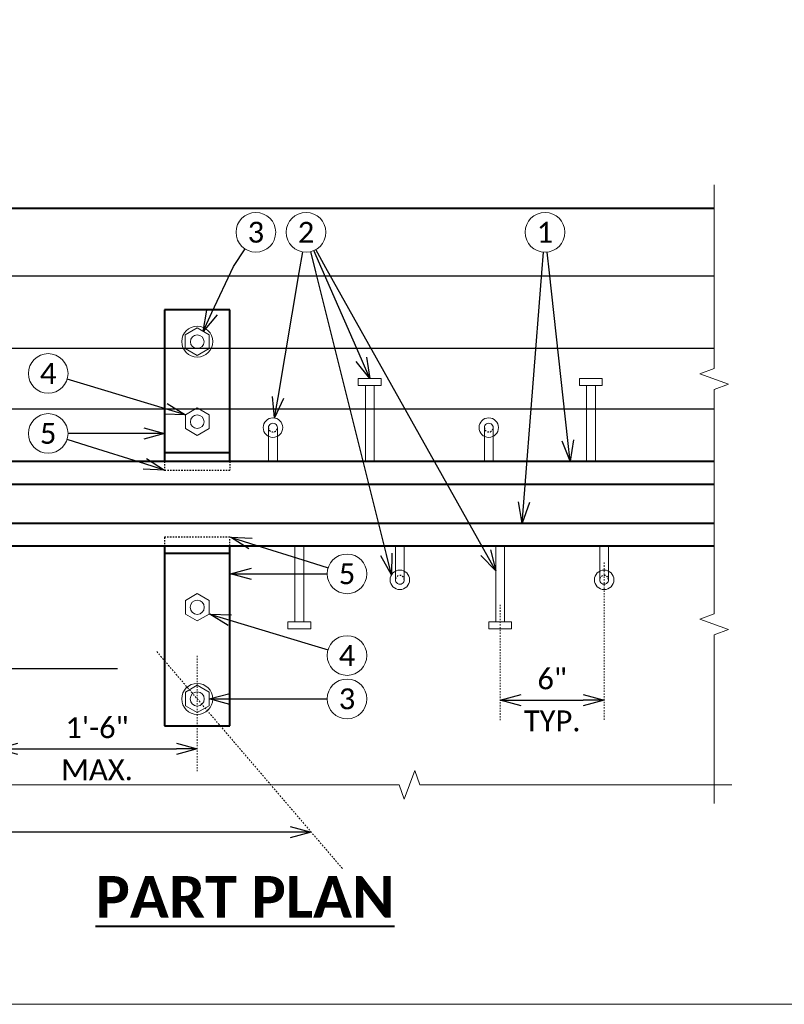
# Model space of a CAD drawing. Header units: metres. Extents: x -113 to 509, y -50 to 519.
# Tile 105 of 238: x 35 to 90, y -50 to 21. Entities that reach past the tile are written whole.
import ezdxf
from ezdxf import colors
from ezdxf.entities.mleader import LeaderData, LeaderLine
from ezdxf.enums import TextEntityAlignment as Align
from ezdxf.math import Vec2, Vec3

# ---------------------------------------------------------------- set-up
doc = ezdxf.new("R2010")
doc.units = ezdxf.units.M
doc.header["$MEASUREMENT"] = 0
doc.linetypes.add('Wisdot2', pattern=[0.125, 0.0625, -0.0625])
doc.linetypes.add('Wisdot4', pattern=[0.28125, 0.125, -0.0625, 0.03125, -0.0625])
for name, color, linetype, lineweight in [('B_ANNO_BREAK', 7, 'Continuous', 18), ('B_ANNO_DIM', 7, 'Continuous', 18), ('B_ANNO_SYMB', 7, 'Continuous', 18), ('B_ANNO_TEXT', 7, 'Continuous', 18), ('B_ANNO_TEXT_TITLE', 7, 'Continuous', 40), ('B_CNTR', 1, 'Wisdot4', 18), ('B_DETAIL', 7, 'Continuous', 18), ('B_DETAIL_HIDDEN', 7, 'Wisdot2', 25), ('B_DETAIL_OBJ', 7, 'Continuous', 40), ('B_REBAR', 5, 'Continuous', 25)]:
    doc.layers.add(name, color=color, linetype=linetype, lineweight=lineweight)
doc.layers.add('B_ANNO_NOPLOT', color=47, linetype='Continuous', lineweight=18, plot=False)
doc.styles.add('Annotative', font='calibri.ttf', dxfattribs={"height": 0.0625})
doc.styles.get("Standard").update_dxf_attribs({"font": 'calibri.ttf'})
doc.styles.add('Title', font='calibrib.ttf', dxfattribs={"height": 0.125})
doc.dimstyles.new('Annotative', dxfattribs={"dimscale": 0, "dimtxt": 0.0625, "dimasz": 0.0625, "dimexe": 0.03125, "dimexo": 0.03125, "dimgap": 0.03125, "dimtad": 1, "dimdec": 3, "dimzin": 3, "dimdsep": 46, "dimlunit": 4, "dimtxsty": 'Standard', "dimblk": 'OPEN30', "dimcen": 0.03125, "dimaunit": 1, "dimadec": 0, "dimazin": 3, "dimtfac": 0.75, "dimtdec": 3, "dimtofl": 0, "dimtmove": 0, "dimatfit": 3, "dimldrblk": 'OPEN30', "dimfxl": 1, "dimtfill": 1, "dimfrac": 1, "dimtolj": 1, "dimtzin": 0, "dimarcsym": 0})

# ---------------------------------------------------------------- blocks, each defined once
blk = doc.blocks.new('HEXNUT')
at = {"layer": 'B_DETAIL'}
for p, q in [((-0.855, 0.49), (-0.005, 0.985)), ((-0.005, 0.985), (0.85, 0.49)), ((-0.855, -0.495), (-0.855, 0.49)), ((0.85, 0.49), (0.85, -0.495)), ((-0.005, -0.985), (-0.855, -0.495)), ((0.85, -0.495), (-0.005, -0.985))]:
    blk.add_line(p, q, dxfattribs=at)
blk = doc.blocks.new('_Open30')
at = {"color": 0, "linetype": 'ByBlock', "lineweight": -2}
for p, q in [((-1, 0.268), (0, 0)), ((0, 0), (-1, -0.268)), ((0, 0), (-1, 0))]:
    blk.add_line(p, q, dxfattribs=at)
blk = doc.blocks.new('*D46')
at = {"layer": 'B_ANNO_DIM', "color": 0, "lineweight": -2, "transparency": 16777216}
blk.add_line((35.189, -31.298), (46.589, -31.298), dxfattribs=at)
at = {"layer": 'Defpoints', "color": 0, "transparency": 16777216}
for p in [(33.689, -31.298), (48.089, -31.298), (48.089, -31.298)]:
    blk.add_point(p, dxfattribs=at)
at = {"layer": 'B_ANNO_DIM', "color": 0, "lineweight": -2, "transparency": 16777216, "xscale": 1.5, "yscale": 1.5, "zscale": 1.5, "rotation": 180}
blk.add_blockref('_Open30', (33.689, -31.298), dxfattribs=at)
at = {"layer": 'B_ANNO_DIM', "color": 0, "lineweight": -2, "transparency": 16777216, "xscale": 1.5, "yscale": 1.5, "zscale": 1.5}
blk.add_blockref('_Open30', (48.089, -31.298), dxfattribs=at)
at = {"layer": 'B_ANNO_DIM', "color": 0, "transparency": 16777216, "char_height": 1.5, "attachment_point": 5}
for s, insert in [('\\A1;1\'-6"', (40.889, -29.781)), ('\\A1;MAX.', (40.889, -32.804))]:
    blk.add_mtext(s, dxfattribs=dict(at, insert=insert))
blk = doc.blocks.new('*D47')
at = {"layer": 'B_ANNO_DIM', "color": 0, "lineweight": -2, "transparency": 16777216}
blk.add_line((71.359, -27.791), (75.83, -27.791), dxfattribs=at)
at = {"layer": 'Defpoints', "color": 0, "transparency": 16777216}
for p in [(69.859, -27.791), (77.33, -27.791), (77.33, -27.791)]:
    blk.add_point(p, dxfattribs=at)
at = {"layer": 'B_ANNO_DIM', "color": 0, "lineweight": -2, "transparency": 16777216, "xscale": 1.5, "yscale": 1.5, "zscale": 1.5, "rotation": 180}
blk.add_blockref('_Open30', (69.859, -27.791), dxfattribs=at)
at = {"layer": 'B_ANNO_DIM', "color": 0, "lineweight": -2, "transparency": 16777216, "xscale": 1.5, "yscale": 1.5, "zscale": 1.5}
blk.add_blockref('_Open30', (77.33, -27.791), dxfattribs=at)
at = {"layer": 'B_ANNO_DIM', "color": 0, "transparency": 16777216, "char_height": 1.5, "attachment_point": 5}
for s, insert in [('\\A1;6"', (73.595, -26.273)), ('\\A1;TYP.', (73.595, -29.296))]:
    blk.add_mtext(s, dxfattribs=dict(at, insert=insert))
blk = doc.blocks.new('*U3502')
at = {"layer": 'B_ANNO_NOPLOT', "flags": 128}
blk.add_lwpolyline([(0, 0), (0, 252), (323.928, 252), (323.928, 238.855), (378, 238.855), (378, 40.5), (316.571, 40.5), (316.571, 0)], close=True, dxfattribs=at)
blk = doc.blocks.new('*U3051')
at = {"layer": 'B_ANNO_NOPLOT', "flags": 128}
blk.add_lwpolyline([(0, 0), (0, 252), (323.928, 252), (323.928, 238.855), (378, 238.855), (378, 40.5), (316.571, 40.5), (316.571, 0)], close=True, dxfattribs=at)
blk = doc.blocks.new('*U6233')
at = {"layer": 'B_ANNO_NOPLOT', "flags": 128}
blk.add_lwpolyline([(0, 0), (0, 252), (323.9277, 252), (323.9277, 238.8552), (378, 238.8552), (378, 40.4996), (316.5708, 40.4996), (316.5708, 0)], close=True, dxfattribs=at)
blk = doc.blocks.new('INS_JTSS_A_SS_BASE')
at = {"layer": 'B_ANNO_BREAK', "flags": 128}
for points in [[(198.0679, -257.5971), (198.0679, -270.8122), (197.0369, -271.1875), (199.0988, -271.9379), (198.0679, -272.3132), (198.0679, -288.4383), (197.0369, -288.8135), (199.0988, -289.564), (198.0679, -289.9392), (198.0679, -302.0501)], [(199.325, -300.7221), (176.9194, -300.7221), (176.5442, -299.6912), (175.7937, -301.7531), (175.4185, -300.7221), (127.1886, -300.7221), (126.8133, -299.6912), (126.0629, -301.7531), (125.6876, -300.7221), (109.0499, -300.7221)]]:
    blk.add_lwpolyline(points, dxfattribs=at)
at = {"layer": 'B_ANNO_NOPLOT', "flags": 128}
blk.add_lwpolyline([(0, -316.4871), (0, -64.4871), (323.9277, -64.4871), (323.9277, -77.632), (378, -77.632), (378, -275.9875), (316.5708, -275.9875), (316.5708, -316.4871)], close=True, dxfattribs=at)
at = {"layer": 'B_ANNO_SYMB'}
for centre in [(165.1338, -261.0198), (168.737, -261.0198), (185.9099, -261.0198), (150.2065, -271.16), (150.2065, -275.4728), (171.681, -285.5594), (171.681, -291.4284), (171.681, -294.5464)]:
    blk.add_circle(centre, 1.4255, dxfattribs=at)
at = {"layer": 'B_CNTR', "ltscale": 0.75}
for p, q in [((190.1587, -284.7454), (190.1587, -296.0659)), ((182.6879, -287.7797), (182.6879, -296.0659)), ((160.9191, -291.4487), (160.9191, -299.7349))]:
    blk.add_line(p, q, dxfattribs=at)
at = {"layer": 'B_DETAIL'}
for p, q in [((172.4929, -271.5161), (172.4929, -272.0261)), ((174.1429, -271.5161), (172.4929, -271.5161)), ((174.1429, -272.0261), (174.1429, -271.5161)), ((188.3879, -271.5211), (188.3879, -272.0261)), ((190.0279, -271.5211), (188.3879, -271.5211)), ((190.0279, -272.0261), (190.0279, -271.5211)), ((172.4929, -272.0261), (174.1429, -272.0261)), ((173.0029, -272.0261), (173.0029, -277.4711)), ((173.6379, -272.0261), (173.6379, -277.4711)), ((188.3879, -272.0261), (190.0279, -272.0261)), ((188.8929, -272.0261), (188.8929, -277.4711)), ((189.5279, -272.0261), (189.5279, -277.4711)), ((166.0421, -277.4711), (166.0421, -275.0611)), ((166.6753, -275.0611), (166.6753, -277.4711)), ((181.5517, -277.4711), (181.5517, -275.0611)), ((182.1849, -275.0611), (182.1849, -277.4711)), ((167.9429, -289.0011), (167.9429, -283.5561)), ((168.5779, -289.0011), (168.5779, -283.5561)), ((175.1621, -283.5661), (175.1621, -285.9761)), ((175.7953, -285.9761), (175.7953, -283.5661)), ((182.3729, -289.0111), (182.3729, -283.5661)), ((183.0029, -289.0111), (183.0029, -283.5661)), ((189.8421, -283.5661), (189.8421, -285.9761)), ((190.4753, -285.9761), (190.4753, -283.5661)), ((167.4329, -289.0011), (167.4329, -289.5061)), ((169.0779, -289.0011), (167.4329, -289.0011)), ((169.0779, -289.5061), (169.0779, -289.0011)), ((181.8629, -289.0111), (181.8629, -289.5061)), ((183.5129, -289.0111), (181.8629, -289.0111)), ((183.5129, -289.5061), (183.5129, -289.0111)), ((167.4329, -289.5061), (169.0779, -289.5061)), ((181.8629, -289.5061), (183.5129, -289.5061))]:
    blk.add_line(p, q, dxfattribs=at)
for centre, radius in [((160.9179, -268.8761), 1.1136), ((160.9163, -268.8775), 0.4896), ((160.9191, -274.6263), 0.4896), ((166.3579, -275.0511), 0.7008), ((181.8675, -275.0511), 0.7008), ((175.4779, -285.9861), 0.7008), ((190.1579, -285.9861), 0.7008), ((160.9189, -287.9599), 0.5088), ((160.9191, -294.5453), 1.1136), ((160.9191, -294.5453), 0.5088)]:
    blk.add_circle(centre, radius, dxfattribs=at)
for centre, start, end in [((166.3587, -275.0503), 358.046356, 181.953644), ((181.8683, -275.0503), 358.046356, 181.953644), ((175.4787, -285.9869), 178.046356, 1.953644), ((190.1587, -285.9869), 178.046356, 1.953644)]:
    blk.add_arc(centre, 0.3168, start, end, dxfattribs=at)
at = {"layer": 'B_DETAIL_HIDDEN', "ltscale": 0.15}
for p, q in [((158.5729, -277.4711), (158.5729, -278.1011)), ((163.2579, -277.4711), (163.2579, -278.1011)), ((158.5729, -282.9311), (158.5729, -283.5561)), ((163.2579, -283.5561), (163.2579, -282.9311))]:
    blk.add_line(p, q, dxfattribs=at)
at = {"layer": 'B_DETAIL_HIDDEN', "ltscale": 0.5}
for p, q in [((158.5729, -278.1011), (163.2579, -278.1011)), ((163.2579, -282.9311), (158.5729, -282.9311))]:
    blk.add_line(p, q, dxfattribs=at)
at = {"layer": 'B_DETAIL_HIDDEN', "ltscale": 0.25}
for centre, start, end in [((166.3587, -275.0503), 181.953644, 358.046356), ((181.8683, -275.0503), 181.953644, 358.046356), ((175.4787, -285.9869), 1.953644, 178.046356), ((190.1587, -285.9869), 1.953644, 178.046356)]:
    blk.add_arc(centre, 0.3168, start, end, dxfattribs=at)
at = {"layer": 'B_DETAIL_OBJ'}
for p, q in [((110.3979, -259.2801), (198.0679, -259.2801)), ((163.2579, -266.5811), (158.5729, -266.5811)), ((158.5729, -266.5811), (158.5729, -277.4711)), ((163.2579, -277.4711), (163.2579, -266.5811)), ((158.5729, -276.8361), (163.2579, -276.8361)), ((110.3979, -277.4711), (198.0679, -277.4711)), ((110.3979, -279.1211), (198.0679, -279.1211)), ((110.3979, -281.9061), (198.0679, -281.9061)), ((110.3979, -283.5561), (198.0679, -283.5561)), ((158.5729, -283.5561), (158.5729, -296.4761)), ((163.2579, -296.4761), (163.2579, -283.5561)), ((158.5729, -284.0661), (163.2579, -284.0661)), ((158.5729, -296.4761), (163.2579, -296.4761))]:
    blk.add_line(p, q, dxfattribs=at)
at = {"layer": 'B_REBAR'}
for p, q in [((126.7529, -264.1361), (198.0679, -264.1361)), ((126.7529, -269.3361), (198.0679, -269.3361)), ((126.7529, -273.7061), (198.0679, -273.7061)), ((110.2729, -292.3611), (155.1829, -292.3611))]:
    blk.add_line(p, q, dxfattribs=at)
at = {"color": 7, "linetype": 'Continuous', "lineweight": 18}
blk.add_blockref('HEXNUT', (160.9179, -268.8761), dxfattribs=at)
at = {"layer": 'B_DETAIL'}
for p in [(160.9207, -274.6249), (160.9205, -287.9585), (160.9207, -294.5439)]:
    blk.add_blockref('HEXNUT', p, dxfattribs=at)
at = {"layer": 'B_ANNO_DIM', "style": 'Annotative'}
blk.add_attdef('DIST6', text='', height=1.5, rotation=90, dxfattribs=at).set_placement((10.1741, -92.4535), align=Align.MIDDLE_CENTER)
at = {"layer": 'B_ANNO_DIM', "lineweight": 30}
for tag, p in [('BAR1', (10.7294, -248.1165)), ('BAR3', (129.0984, -253.7669))]:
    blk.add_attdef(tag, text='', height=1.5, dxfattribs=at).set_placement(p, align=Align.TOP_LEFT)
at = {"layer": 'B_ANNO_DIM', "style": 'Annotative'}
for tag, p in [('BAR2', (96.1024, -274.8563)), ('BAR4', (122.9444, -296.1127))]:
    blk.add_attdef(tag, text='', height=1.5, dxfattribs=at).set_placement(p, align=Align.TOP_LEFT)
at = {"layer": 'B_ANNO_TEXT', "char_height": 1.5, "width": 3.563823, "attachment_point": 5, "style": 'Annotative'}
for s, insert in [('3', (165.1338, -261.0198)), ('2', (168.737, -261.0198)), ('1', (185.9099, -261.0198)), ('4', (150.2065, -271.16)), ('5', (150.2065, -275.4728)), ('5', (171.681, -285.5594)), ('4', (171.681, -291.4284)), ('3', (171.681, -294.5464))]:
    blk.add_mtext(s, dxfattribs=dict(at, insert=insert))
at = {"layer": 'B_ANNO_TEXT', "style": 'Annotative'}
for tag, p in [('SS', (321.0554, -84.683)), ('BID#', (275.9705, -312.1489))]:
    blk.add_attdef(tag, p, '', height=1.5, dxfattribs=at)
at = {"layer": 'B_ANNO_TEXT_TITLE', "insert": (153.6135, -307.2716, -1.6845), "char_height": 3, "attachment_point": 1, "line_spacing_factor": 0.8, "style": 'Title'}
blk.add_mtext('\\pxqc;{\\LPART PLAN}', dxfattribs=at)
at = {"layer": 'B_ANNO_DIM'}
for base, p1, p2, text, picture, middle in [((190.1587, -294.6296), (182.6879, -294.6296), (190.1587, -294.6296), '6"\\XTYP.', '*D47', (186.4233, -294.6296)), ((160.9179, -298.1371), (146.5179, -298.1371), (160.9179, -298.1371), '1\'-6"\\XMAX.', '*D46', (153.7179, -298.1371))]:
    dim = blk.add_linear_dim(base=base, p1=p1, p2=p2, text=text, dimstyle='Annotative', override={"dimtfill": 0}, dxfattribs=at)
    dim.commit()
    dim.dimension.update_dxf_attribs({"geometry": picture, "text_midpoint": middle, "insert": (112.8286, -266.8387)})
ml = blk.add_multileader_mtext('Standard', dxfattribs=at)
ml.set_content('', color=256)
ml.set_leader_properties()
ml.set_arrow_properties(name='OPEN30')
ml.build(insert=Vec2(0, 0))
ml.multileader.update_dxf_attribs({"text_right_attachment_type": 3, "dogleg_length": 0.0625, "arrow_head_size": 1.5, "scale": 24})
ctx = ml.context
ctx.base_point, ctx.scale, ctx.char_height, ctx.arrow_head_size, ctx.landing_gap_size, ctx.plane_origin, ctx.plane_x_axis, ctx.plane_y_axis = Vec3(168.7189, -260.9476), 24, 1.5, 1.5, 0.75, Vec3(170.2871, -267.2327), Vec3(0.2420893, -0.970254), Vec3(0.970254, 0.2420893)
ctx.right_attachment = 3
notes = []
notes.append((ctx, [(0, (1, 1, 0), (169.4452, -263.8583), (-0.2420893, 0.970254), 1.5, [(0, [(174.8765, -285.6263), (169.4452, -263.8583), (169.4452, -263.8583)], 0, [])])]))
ctx.mtext.insert, ctx.mtext.text_direction, ctx.mtext.rotation, ctx.mtext.flow_direction = Vec3(169.6282, -261.4937), Vec3(0.2420893, -0.970254), 4.9569076, 5
ml = blk.add_multileader_mtext('Standard', dxfattribs=at)
ml.set_content('', color=256)
ml.set_leader_properties()
ml.set_arrow_properties(name='OPEN30')
ml.build(insert=Vec2(0, 0))
ml.multileader.update_dxf_attribs({"text_right_attachment_type": 3, "dogleg_length": 0.0625, "arrow_head_size": 1.5, "scale": 24})
ctx = ml.context
ctx.base_point, ctx.scale, ctx.char_height, ctx.arrow_head_size, ctx.landing_gap_size, ctx.plane_origin, ctx.plane_x_axis, ctx.plane_y_axis = Vec3(168.7072, -260.9516), 24, 1.5, 1.5, 0.75, Vec3(171.2983, -266.8886), Vec3(0.3999968, -0.9165165), Vec3(0.9165165, 0.3999968)
ctx.right_attachment = 3
notes.append((ctx, [(0, (1, 1, 0), (169.9072, -263.7011), (-0.3999968, 0.9165165), 1.5, [(0, [(173.3179, -271.5161), (169.9072, -263.7011), (169.9072, -263.7011)], 0, [])])]))
ctx.mtext.insert, ctx.mtext.text_direction, ctx.mtext.rotation, ctx.mtext.flow_direction = Vec3(169.6946, -261.339), Vec3(0.3999968, -0.9165165), 5.1239023, 5
ml = blk.add_multileader_mtext('Standard', dxfattribs=at)
ml.set_content('', color=256)
ml.set_leader_properties()
ml.set_arrow_properties(name='OPEN30')
ml.build(insert=Vec2(0, 0))
ml.multileader.update_dxf_attribs({"text_right_attachment_type": 3, "dogleg_length": 0.0625, "arrow_head_size": 1.5, "scale": 24})
ctx = ml.context
ctx.base_point, ctx.scale, ctx.char_height, ctx.arrow_head_size, ctx.landing_gap_size, ctx.plane_origin, ctx.plane_x_axis, ctx.plane_y_axis = Vec3(168.7005, -260.9549), 24, 1.5, 1.5, 0.75, Vec3(171.8685, -266.6053), Vec3(0.4890422, -0.8722601), Vec3(0.8722601, 0.4890422)
ctx.right_attachment = 3
notes.append((ctx, [(0, (1, 1, 0), (170.1677, -263.5716), (-0.4890422, 0.8722601), 1.5, [(0, [(182.3729, -285.341), (170.1677, -263.5716), (170.1677, -263.5716)], 0, [])])]))
ctx.mtext.insert, ctx.mtext.text_direction, ctx.mtext.rotation, ctx.mtext.flow_direction = Vec3(169.7215, -261.2423), Vec3(0.4890422, -0.8722601), 5.2233803, 5
ml = blk.add_multileader_mtext('Standard', dxfattribs=at)
ml.set_content('', color=256)
ml.set_leader_properties()
ml.set_arrow_properties(name='OPEN30')
ml.build(insert=Vec2(0, 0))
ml.multileader.update_dxf_attribs({"text_right_attachment_type": 3, "dogleg_length": 0.0625, "arrow_head_size": 1.5, "scale": 24})
ctx = ml.context
ctx.base_point, ctx.scale, ctx.char_height, ctx.arrow_head_size, ctx.landing_gap_size, ctx.plane_origin, ctx.plane_x_axis, ctx.plane_y_axis = Vec3(185.9157, -260.9456), 24, 1.5, 1.5, 0.75, Vec3(185.4107, -267.4037), Vec3(-0.0779522, -0.9969571), Vec3(0.9969571, -0.0779522)
ctx.right_attachment = 3
notes.append((ctx, [(0, (1, 1, 0), (185.6819, -263.9365), (0.0779522, 0.9969571), 1.5, [(0, [(184.2768, -281.9061), (185.6819, -263.9365), (185.6819, -263.9365)], 0, [])])]))
ctx.mtext.insert, ctx.mtext.text_direction, ctx.mtext.rotation, ctx.mtext.flow_direction = Vec3(186.605, -261.7518), Vec3(-0.0779522, -0.9969571), 4.6343577, 5
ml = blk.add_multileader_mtext('Standard', dxfattribs=at)
ml.set_content('', color=256)
ml.set_leader_properties()
ml.set_arrow_properties(name='OPEN30')
ml.build(insert=Vec2(0, 0))
ml.multileader.update_dxf_attribs({"text_right_attachment_type": 3, "dogleg_length": 0.0625, "arrow_head_size": 1.5, "scale": 24})
ctx = ml.context
ctx.base_point, ctx.scale, ctx.char_height, ctx.arrow_head_size, ctx.landing_gap_size, ctx.plane_origin, ctx.plane_x_axis, ctx.plane_y_axis = Vec3(185.9018, -260.9458), 24, 1.5, 1.5, 0.75, Vec3(186.6086, -267.385), Vec3(0.1091147, -0.9940292), Vec3(0.9940292, 0.1091147)
ctx.right_attachment = 3
notes.append((ctx, [(0, (1, 1, 0), (186.2291, -263.9279), (-0.1091147, 0.9940292), 1.5, [(0, [(187.7158, -277.4711), (186.2291, -263.9279), (186.2291, -263.9279)], 0, [])])]))
ctx.mtext.insert, ctx.mtext.text_direction, ctx.mtext.rotation, ctx.mtext.flow_direction = Vec3(186.7291, -261.6095), Vec3(0.1091147, -0.9940292), 4.8217213, 5
ml = blk.add_multileader_mtext('Standard', dxfattribs=at)
ml.set_content('', color=256)
ml.set_leader_properties()
ml.set_arrow_properties(name='OPEN30')
ml.build(insert=Vec2(0, 0))
ml.multileader.update_dxf_attribs({"text_right_attachment_type": 3, "dogleg_length": 0.0625, "arrow_head_size": 1.5, "scale": 24})
ctx = ml.context
ctx.base_point, ctx.scale, ctx.char_height, ctx.arrow_head_size, ctx.landing_gap_size, ctx.plane_origin, ctx.plane_x_axis, ctx.plane_y_axis = Vec3(165.1746, -260.9575), 24, 1.5, 1.5, 0.75, Vec3(161.6294, -266.3791), Vec3(-0.5472815, -0.8369486), Vec3(0.8369486, -0.5472815)
ctx.right_attachment = 3
notes.append((ctx, [(0, (1, 1, 0), (163.5327, -263.4683), (0.5472815, 0.8369486), 1.5, [(0, [(161.3404, -268.1386), (163.5327, -263.4683), (163.5327, -263.4683)], 0, [])])]))
ctx.mtext.insert, ctx.mtext.text_direction, ctx.mtext.rotation, ctx.mtext.flow_direction = Vec3(165.3918, -261.9957), Vec3(-0.5472815, -0.8369486), 4.1332763, 5
ml = blk.add_multileader_mtext('Standard', dxfattribs=at)
ml.set_content('', color=256)
ml.set_leader_properties()
ml.set_arrow_properties(name='OPEN30')
ml.build(insert=Vec2(0, 0))
ml.multileader.update_dxf_attribs({"text_right_attachment_type": 3, "dogleg_length": 0.0625, "arrow_head_size": 1.5, "scale": 24})
ctx = ml.context
ctx.base_point, ctx.scale, ctx.char_height, ctx.arrow_head_size, ctx.landing_gap_size, ctx.plane_origin, ctx.plane_x_axis, ctx.plane_y_axis = Vec3(168.7494, -260.9464), 24, 1.5, 1.5, 0.75, Vec3(167.6668, -267.3332), Vec3(-0.1671237, -0.9859359), Vec3(0.9859359, -0.1671237)
ctx.right_attachment = 3
notes.append((ctx, [(0, (1, 1, 0), (168.248, -263.9042), (0.1671237, 0.9859359), 1.5, [(0, [(166.4756, -274.3603), (168.248, -263.9042), (168.248, -263.9042)], 0, [])])]))
ctx.mtext.insert, ctx.mtext.text_direction, ctx.mtext.rotation, ctx.mtext.flow_direction = Vec3(169.3635, -261.8112), Vec3(-0.1671237, -0.9859359), 4.5444774, 5
ml = blk.add_multileader_mtext('Standard', dxfattribs=at)
ml.set_content('', color=256)
ml.set_leader_properties()
ml.set_arrow_properties(name='OPEN30')
ml.build(insert=Vec2(0, 0))
ml.multileader.update_dxf_attribs({"text_right_attachment_type": 3, "dogleg_length": 0.0625, "arrow_head_size": 1.5, "scale": 24})
ctx = ml.context
ctx.base_point, ctx.scale, ctx.char_height, ctx.arrow_head_size, ctx.landing_gap_size, ctx.plane_origin, ctx.plane_x_axis, ctx.plane_y_axis = Vec3(151.5713, -271.5718), 24, 1.5, 1.5, 0.75, Vec3(156.3369, -273.0098), Vec3(-0.9573669, 0.2888748), Vec3(-0.2888748, -0.9573669)
ctx.right_attachment = 3
notes.append((ctx, [(0, (1, 1, 0), (153.0073, -272.0052), (-0.9573669, 0.2888748), 1.5, [(0, [(160.0657, -274.1349), (153.0073, -272.0052), (153.0073, -272.0052)], 0, [])])]))
ctx.mtext.insert, ctx.mtext.text_direction, ctx.mtext.rotation, ctx.mtext.flow_direction = Vec3(150.6366, -272.0732), Vec3(-0.9573669, 0.2888748), 2.8485414, 5
ml = blk.add_multileader_mtext('Standard', dxfattribs=at)
ml.set_content('', color=256)
ml.set_leader_properties()
ml.set_arrow_properties(name='OPEN30')
ml.build(insert=Vec2(0, 0))
ml.multileader.update_dxf_attribs({"text_right_attachment_type": 3, "dogleg_length": 0.0625, "arrow_head_size": 1.5, "scale": 24})
ctx = ml.context
ctx.base_point, ctx.scale, ctx.char_height, ctx.arrow_head_size, ctx.landing_gap_size, ctx.plane_origin, ctx.plane_x_axis, ctx.plane_y_axis = Vec3(151.632, -275.4728), 24, 1.5, 1.5, 0.75, Vec3(156.6099, -275.4728), Vec3(-1, 0), Vec3(0, -1)
ctx.right_attachment = 3
notes.append((ctx, [(0, (1, 1, 0), (153.132, -275.4728), (-1, 0), 1.5, [(0, [(158.5729, -275.4728), (153.132, -275.4728), (153.132, -275.4728)], 0, [])])]))
ctx.mtext.insert, ctx.mtext.text_direction, ctx.mtext.rotation, ctx.mtext.flow_direction = Vec3(150.882, -276.2228), Vec3(-1, 0), 3.1415927, 5
ml = blk.add_multileader_mtext('Standard', dxfattribs=at)
ml.set_content('', color=256)
ml.set_leader_properties()
ml.set_arrow_properties(name='OPEN30')
ml.build(insert=Vec2(0, 0))
ml.multileader.update_dxf_attribs({"text_right_attachment_type": 3, "dogleg_length": 0.0625, "arrow_head_size": 1.5, "scale": 24})
ctx = ml.context
ctx.base_point, ctx.scale, ctx.char_height, ctx.arrow_head_size, ctx.landing_gap_size, ctx.plane_origin, ctx.plane_x_axis, ctx.plane_y_axis = Vec3(151.5665, -275.9001), 24, 1.5, 1.5, 0.75, Vec3(156.3155, -277.392), Vec3(-0.9540306, 0.2997093), Vec3(-0.2997093, -0.9540306)
ctx.right_attachment = 3
notes.append((ctx, [(0, (1, 1, 0), (152.9975, -276.3496), (-0.9540306, 0.2997093), 1.5, [(0, [(158.5729, -278.1011), (152.9975, -276.3496), (152.9975, -276.3496)], 0, [])])]))
ctx.mtext.insert, ctx.mtext.text_direction, ctx.mtext.rotation, ctx.mtext.flow_direction = Vec3(150.6262, -276.3908), Vec3(-0.9540306, 0.2997093), 2.8372048, 5
ml = blk.add_multileader_mtext('Standard', dxfattribs=at)
ml.set_content('', color=256)
ml.set_leader_properties()
ml.set_arrow_properties(name='OPEN30')
ml.build(insert=Vec2(0, 0))
ml.multileader.update_dxf_attribs({"text_right_attachment_type": 3, "dogleg_length": 0.0625, "arrow_head_size": 1.5, "scale": 24})
ctx = ml.context
ctx.base_point, ctx.scale, ctx.char_height, ctx.arrow_head_size, ctx.landing_gap_size, ctx.plane_origin, ctx.plane_x_axis, ctx.plane_y_axis = Vec3(171.752, -285.5818), 24, 1.5, 1.5, 0.75, Vec3(165.572, -283.6403), Vec3(-0.9540306, 0.2997093), Vec3(-0.2997093, -0.9540306)
ctx.right_attachment = 3
notes.append((ctx, [(0, (1, 1, 0), (168.89, -284.6826), (0.9540306, -0.2997093), 1.5, [(0, [(163.3146, -282.9311), (168.89, -284.6826), (168.89, -284.6826)], 0, [])])]))
ctx.mtext.insert, ctx.mtext.text_direction, ctx.mtext.rotation, ctx.mtext.flow_direction = Vec3(170.8117, -286.0725), Vec3(-0.9540306, 0.2997093), 2.8372048, 5
ml = blk.add_multileader_mtext('Standard', dxfattribs=at)
ml.set_content('', color=256)
ml.set_leader_properties()
ml.set_arrow_properties(name='OPEN30')
ml.build(insert=Vec2(0, 0))
ml.multileader.update_dxf_attribs({"text_right_attachment_type": 3, "dogleg_length": 0.0625, "arrow_head_size": 1.5, "scale": 24})
ctx = ml.context
ctx.base_point, ctx.scale, ctx.char_height, ctx.arrow_head_size, ctx.landing_gap_size, ctx.plane_origin, ctx.plane_x_axis, ctx.plane_y_axis = Vec3(171.7555, -285.5594), 24, 1.5, 1.5, 0.75, Vec3(165.2776, -285.5594), Vec3(-1, 0), Vec3(0, -1)
ctx.right_attachment = 3
notes.append((ctx, [(0, (1, 1, 0), (168.7555, -285.5594), (1, 0), 1.5, [(0, [(163.3146, -285.5594), (168.7555, -285.5594), (168.7555, -285.5594)], 0, [])])]))
ctx.mtext.insert, ctx.mtext.text_direction, ctx.mtext.rotation, ctx.mtext.flow_direction = Vec3(171.0055, -286.3094), Vec3(-1, 0), 3.1415927, 5
ml = blk.add_multileader_mtext('Standard', dxfattribs=at)
ml.set_content('', color=256)
ml.set_leader_properties()
ml.set_arrow_properties(name='OPEN30')
ml.build(insert=Vec2(0, 0))
ml.multileader.update_dxf_attribs({"text_right_attachment_type": 3, "dogleg_length": 0.0625, "arrow_head_size": 1.5, "scale": 24})
ctx = ml.context
ctx.base_point, ctx.scale, ctx.char_height, ctx.arrow_head_size, ctx.landing_gap_size, ctx.plane_origin, ctx.plane_x_axis, ctx.plane_y_axis = Vec3(171.7523, -291.4499), 24, 1.5, 1.5, 0.75, Vec3(165.5506, -289.5787), Vec3(-0.9573669, 0.2888748), Vec3(-0.2888748, -0.9573669)
ctx.right_attachment = 3
notes.append((ctx, [(0, (1, 1, 0), (168.8802, -290.5833), (0.9573669, -0.2888748), 1.5, [(0, [(161.8218, -288.4535), (168.8802, -290.5833), (168.8802, -290.5833)], 0, [])])]))
ctx.mtext.insert, ctx.mtext.text_direction, ctx.mtext.rotation, ctx.mtext.flow_direction = Vec3(170.8176, -291.9513), Vec3(-0.9573669, 0.2888748), 2.8485414, 5
ml = blk.add_multileader_mtext('Standard', dxfattribs=at)
ml.set_content('', color=256)
ml.set_leader_properties()
ml.set_arrow_properties(name='OPEN30')
ml.build(insert=Vec2(0, 0))
ml.multileader.update_dxf_attribs({"text_right_attachment_type": 3, "dogleg_length": 0.0625, "arrow_head_size": 1.5, "scale": 24})
ctx = ml.context
ctx.base_point, ctx.scale, ctx.char_height, ctx.arrow_head_size, ctx.landing_gap_size, ctx.plane_origin, ctx.plane_x_axis, ctx.plane_y_axis = Vec3(171.7555, -294.5464), 24, 1.5, 1.5, 0.75, Vec3(165.2776, -294.5464), Vec3(-1, 0), Vec3(0, -1)
ctx.right_attachment = 3
notes.append((ctx, [(0, (1, 1, 0), (168.7555, -294.5464), (1, 0), 1.5, [(0, [(161.7707, -294.5464), (168.7555, -294.5464), (168.7555, -294.5464)], 0, [])])]))
ctx.mtext.insert, ctx.mtext.text_direction, ctx.mtext.rotation, ctx.mtext.flow_direction = Vec3(171.0055, -295.2964), Vec3(-1, 0), 3.1415927, 5
for ctx, leaders in notes:
    for number, flags, end, landing, length, lines in leaders:
        leader = LeaderData()
        leader.index, (leader.has_last_leader_line, leader.has_dogleg_vector, leader.attachment_direction) = number, flags
        leader.last_leader_point, leader.dogleg_vector, leader.dogleg_length = Vec3(end), Vec3(landing), length
        for number, points, colour, breaks in lines:
            line = LeaderLine()
            line.index, line.vertices, line.color, line.breaks = number, Vec3.list(points), colors.encode_raw_color(colour), breaks
            leader.lines.append(line)
        ctx.leaders.append(leader)
blk = doc.blocks.new('*U5735')
at = {"layer": 'B_CNTR'}
blk.add_line((158.0057, -291.1414), (171.388, -306.7771), dxfattribs=at)
at = {"layer": 'B_ANNO_TEXT', "style": 'Annotative'}
blk.add_attdef('DIST5', text='', height=1.5, rotation=314.904425, dxfattribs=at).set_placement((307.7123, 219.6008), align=Align.MIDDLE_CENTER)
blk.add_attdef('DIST2', text='', height=1.5, dxfattribs=at).set_placement((88.7866, 95.1415), align=Align.MIDDLE_CENTER)
at = {"layer": 'B_ANNO_DIM'}
ml = blk.add_multileader_mtext('Standard', dxfattribs=at)
ml.set_content('', color=256)
ml.set_leader_properties()
ml.set_arrow_properties(name='OPEN30')
ml.build(insert=Vec2(0, 0))
ml.multileader.update_dxf_attribs({"text_right_attachment_type": 3, "dogleg_length": 0.0625, "arrow_head_size": 1.5, "scale": 24})
ctx = ml.context
ctx.base_point, ctx.scale, ctx.char_height, ctx.arrow_head_size, ctx.landing_gap_size, ctx.plane_origin = Vec3(143.2445, -304.1129), 24, 1.5, 1.5, 0.75, Vec3(169.1078, -304.1129)
ctx.right_attachment = 3
notes = []
notes.append((ctx, [(0, (1, 1, 0), (146.2445, -304.1129), (-1, 0), 1.5, [(0, [(169.1078, -304.1129), (148.1513, -304.1129)], 0, [])])]))
ctx.mtext.insert, ctx.mtext.flow_direction = Vec3(143.9945, -303.3629), 5
for ctx, leaders in notes:
    for number, flags, end, landing, length, lines in leaders:
        leader = LeaderData()
        leader.index, (leader.has_last_leader_line, leader.has_dogleg_vector, leader.attachment_direction) = number, flags
        leader.last_leader_point, leader.dogleg_vector, leader.dogleg_length = Vec3(end), Vec3(landing), length
        for number, points, colour, breaks in lines:
            line = LeaderLine()
            line.index, line.vertices, line.color, line.breaks = number, Vec3.list(points), colors.encode_raw_color(colour), breaks
            leader.lines.append(line)
        ctx.leaders.append(leader)

msp = doc.modelspace()

# ---------------------------------------------------------------- block references
msp.add_blockref('INS_JTSS_A_SS_BASE', (-112.829, 266.839))

# ---------------------------------------------------------------- next in the draw order: block references
for name in ['*U3051', '*U3502']:
    msp.add_blockref(name, (-112.829, -49.648))

# ---------------------------------------------------------------- next in the draw order: block references
msp.add_blockref('*U6233', (-112.829, -49.648))

# ---------------------------------------------------------------- next in the draw order: block references
msp.add_blockref('*U5735', (-112.829, 266.839))

doc.saveas('drawing.dxf')
